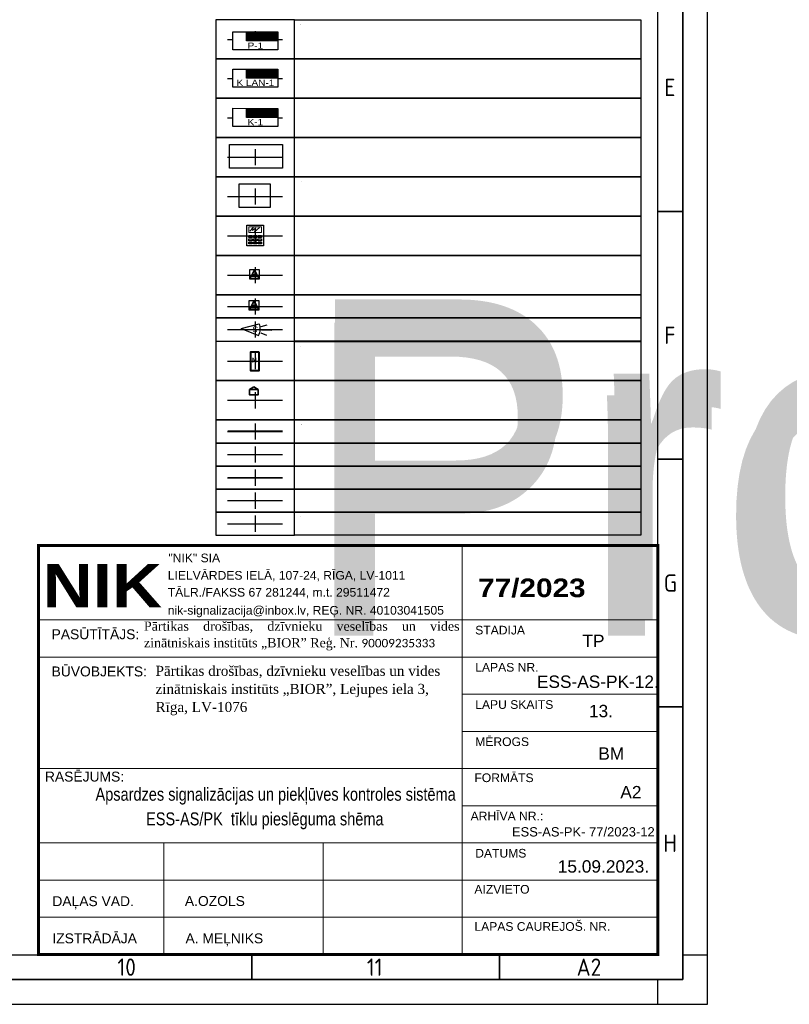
# Model space of a CAD drawing. Header units: millimetres. Extents: x -1662057 to -197461, y -941126 to 63888.
# Tile 11 of 209: x -1567397 to -1546318, y -899164 to -872208. Entities that reach past the tile are written whole.
import ezdxf
from ezdxf.enums import TextEntityAlignment as Align

# ---------------------------------------------------------------- set-up
doc = ezdxf.new("R2018")
doc.units = ezdxf.units.MM
doc.set_wipeout_variables(frame=1)
doc.layers.get('0').update_dxf_attribs({"linetype": 'CONTINUOUS'})
for name, color, linetype, lineweight in [('00_rāmis', 7, 'CONTINUOUS', 18), ('00_text_rakstlaukums', 7, 'CONTINUOUS', 18), ('00_tieva', 7, 'CONTINUOUS', 15), ('AS_detektori', 234, 'CONTINUOUS', 15), ('AS_kabelis', 16, 'CONTINUOUS', 15), ('Titlebox', 7, 'CONTINUOUS', 9), ('Vājstrāvas tīkls', 5, 'CONTINUOUS', 30)]:
    doc.layers.add(name, color=color, linetype=linetype, lineweight=lineweight)
for name, color, linetype in [('Apsardze', 5, 'CONTINUOUS'), ('ESS AS', 5, 'CONTINUOUS'), ('ESS_AS_iekartas', 102, 'CONTINUOUS'), ('PDF_Geometry', 7, 'CONTINUOUS'), ('Rasējuma lapa', 7, 'CONTINUOUS'), ('VS AS', 7, 'CONTINUOUS'), ('VS-AS_Iekartas', 5, 'CONTINUOUS'), ('VS_Apzimejumi', 7, 'CONTINUOUS')]:
    doc.layers.add(name, color=color, linetype=linetype)
doc.layers.add('VS_Info', color=21, linetype='CONTINUOUS', plot=False)
doc.styles.add('ARIAL', font='arialbd.ttf')
doc.styles.add('Arial_baltic', font='arial.ttf')
doc.styles.add('Bold', font='ariblk.ttf', dxfattribs={"height": 60})
doc.styles.add('Calibri', font='calibri.ttf')
doc.styles.add('DEL_Arial Narrow', font='ARIALN.TTF')
doc.styles.add('ISO', font='iso')
doc.styles.add('ROMANS', font='arial.ttf', dxfattribs={"width": 0.8, "oblique": 15})
doc.styles.add('WMF-Arial0', font='arialbd.ttf')

# ---------------------------------------------------------------- blocks, each defined once
blk = doc.blocks.new('A2_L')
at = {"layer": 'Rasējuma lapa'}
for p, q in [((0, 0), (0, 420)), ((-5, 10), (0, 10)), ((-10, 0), (-10, 5)), ((-594, 0), (0, 0))]:
    blk.add_line(p, q, dxfattribs=at)
at = {"layer": 'Rasējuma lapa', "lineweight": 35}
for p, q in [((-5, 5), (-5, 415)), ((-5, 160), (-10, 160)), ((-5, 110), (-10, 110)), ((-5, 60), (-10, 60)), ((-92, 5), (-92, 10)), ((-42, 5), (-42, 10)), ((-579, 5), (-5, 5))]:
    blk.add_line(p, q, dxfattribs=at)
at = {"layer": 'Rasējuma lapa', "lineweight": 30}
for p, q in [((-10, 10), (-10, 410)), ((-574, 10), (-10, 10))]:
    blk.add_line(p, q, dxfattribs=at)
at = {"layer": 'Rasējuma lapa', "style": 'ISO'}
for s, p in [('E', (-8.72, 183.25)), ('F', (-8.72, 133.25)), ('G', (-8.81, 83.25)), ('H', (-8.9, 30.75)), ('10', (-119.1, 5.75)), ('11', (-68.75, 5.75)), ('A2', (-26.41, 5.75))]:
    blk.add_text(s, height=3.5, dxfattribs=at).set_placement(p)
blk = doc.blocks.new('*U1302')
at = {"layer": 'Rasējuma lapa'}
blk.add_blockref('A2_L', (0, 0), dxfattribs=at)
blk = doc.blocks.new('*U1709')
at = {"layer": 'VS_Apzimejumi', "ltscale": 25}
blk.add_lwpolyline([(-1700, 0), (-1700, -850), (0, -850), (0, 0), (-1700, 0)], dxfattribs=at)
at = {"layer": 'VS_Apzimejumi'}
blk.add_lwpolyline([(0, 0), (7500, 0), (7500, -850), (0, -850), (0, 0)], dxfattribs=at)
at = {"layer": 'VS_Info'}
blk.add_line((-1445, -425), (-255, -425), dxfattribs=at)
blk.add_lwpolyline([(-850, -250), (-850, -600)], dxfattribs=at)
at = {"lineweight": 30, "flags": 104}
blk.add_attdef('NOSAUKUMS', text='', height=200, dxfattribs=at).set_placement((121, -99), align=Align.TOP_LEFT)
blk = doc.blocks.new('*U1710')
at = {"layer": 'VS_Apzimejumi', "ltscale": 25}
blk.add_lwpolyline([(-1700, 0), (-1700, -500), (0, -500), (0, 0), (-1700, 0)], dxfattribs=at)
at = {"layer": 'VS_Apzimejumi'}
blk.add_lwpolyline([(0, 0), (7500, 0), (7500, -500), (0, -500), (0, 0)], dxfattribs=at)
at = {"layer": 'VS_Info'}
blk.add_line((-1445, -250), (-255, -250), dxfattribs=at)
blk.add_lwpolyline([(-850, -75), (-850, -425)], dxfattribs=at)
at = {"lineweight": 30, "flags": 104}
blk.add_attdef('NOSAUKUMS', text='', height=200, dxfattribs=at).set_placement((121, -99), align=Align.TOP_LEFT)
blk = doc.blocks.new('*U2829')
at = {"layer": 'Vājstrāvas tīkls', "color": 234, "lineweight": 9}
for p, q in [((-140, 385), (-54, 479)), ((-54, 479), (-72, 402)), ((-72, 402), (15, 478)), ((-13, 367), (118, 481)), ((15, 478), (-13, 367))]:
    blk.add_line(p, q, dxfattribs=at)
at = {"layer": 'Vājstrāvas tīkls', "color": 234, "lineweight": 15, "ltscale": 0.05}
blk.add_lwpolyline([(-217, 542), (217, 542), (217, 0), (-217, 0)], close=True, dxfattribs=at)
at = {"layer": 'Vājstrāvas tīkls', "color": 234, "lineweight": 25, "ltscale": 0.05}
for points in [[(-217, 542), (217, 542), (217, 0), (-217, 0)], [(-164, 268), (-77, 268), (-77, 217), (-164, 217)], [(-44, 268), (44, 268), (44, 217), (-44, 217)], [(77, 268), (164, 268), (164, 217), (77, 217)], [(-164, 184), (-77, 184), (-77, 133), (-164, 133)], [(-164, 100), (-77, 100), (-77, 49), (-164, 49)], [(-44, 184), (44, 184), (44, 133), (-44, 133)], [(-44, 100), (44, 100), (44, 49), (-44, 49)], [(77, 184), (164, 184), (164, 133), (77, 133)], [(77, 100), (164, 100), (164, 49), (77, 49)]]:
    blk.add_lwpolyline(points, close=True, dxfattribs=at)
at = {"layer": 'Vājstrāvas tīkls', "color": 234, "lineweight": 9, "ltscale": 0.05}
blk.add_lwpolyline([(-164, 502), (164, 502), (164, 354), (-164, 354)], close=True, dxfattribs=at)
at = {"layer": 'AS_detektori', "lineweight": 5, "style": 'ARIAL'}
blk.add_attdef('KEYPAD', text='', height=188, dxfattribs=at).set_placement((-596, 331), align=Align.CENTER)
blk = doc.blocks.new('DEL_VS-AS_kontroles_panelis')
blk.add_wipeout([(-326, 261), (326, 261), (326, -1), (-326, -1)]).dxf.layer = 'AS_kabelis'
at = {"layer": 'VS-AS_Iekartas', "color": 0}
for p, q in [((-325, 260), (325, 260)), ((-325, 0), (-325, 260)), ((-130, 252), (-122, 260)), ((-130, 229), (-99, 260)), ((-130, 207), (-77, 260)), ((-130, 184), (-54, 260)), ((-130, 162), (-32, 260)), ((-130, 139), (-9, 260)), ((-18, 130), (-130, 242)), ((-40, 130), (-130, 220)), ((-63, 130), (-130, 197)), ((-85, 130), (-130, 175)), ((-108, 130), (-130, 152)), ((5, 130), (-125, 260)), ((-117, 130), (13, 260)), ((27, 130), (-103, 260)), ((-95, 130), (35, 260)), ((50, 130), (-80, 260)), ((-72, 130), (58, 260)), ((72, 130), (-58, 260)), ((-50, 130), (80, 260)), ((95, 130), (-35, 260)), ((-27, 130), (103, 260)), ((117, 130), (-13, 260)), ((-5, 130), (125, 260)), ((139, 130), (9, 260)), ((18, 130), (148, 260)), ((162, 130), (32, 260)), ((40, 130), (170, 260)), ((184, 130), (54, 260)), ((63, 130), (193, 260)), ((207, 130), (77, 260)), ((85, 130), (215, 260)), ((229, 130), (99, 260)), ((108, 130), (238, 260)), ((252, 130), (122, 260)), ((130, 130), (260, 260)), ((274, 130), (144, 260)), ((152, 130), (282, 260)), ((297, 130), (167, 260)), ((175, 130), (305, 260)), ((319, 130), (189, 260)), ((197, 130), (325, 258)), ((325, 146), (211, 260)), ((220, 130), (325, 235)), ((325, 169), (234, 260)), ((242, 130), (325, 213)), ((325, 191), (256, 260)), ((265, 130), (325, 190)), ((325, 214), (279, 260)), ((287, 130), (325, 168)), ((325, 236), (301, 260)), ((310, 130), (325, 145)), ((325, 259), (324, 260)), ((325, 260), (325, 0)), ((325, 0), (-325, 0))]:
    blk.add_line(p, q, dxfattribs=at)
blk.add_lwpolyline([(-130, 260), (325, 260), (325, 130), (-130, 130)], close=True, dxfattribs=at)
at = {"layer": 'VS-AS_Iekartas', "color": 0, "style": 'DEL_Arial Narrow', "width": 1.4}
blk.add_attdef('TIPS', text='', height=90, dxfattribs=at).set_placement((0, -10), align=Align.BOTTOM_CENTER)
blk = doc.blocks.new('smk')
at = {"layer": 'Apsardze'}
for p, q in [((-200, 0), (-200, 200)), ((-200, 0), (-100, 200)), ((-200, 200), (0, 200)), ((0, 0), (-200, 0)), ((-100, 200), (0, 0)), ((0, 200), (0, 0))]:
    blk.add_line(p, q, dxfattribs=at)
at = {"layer": 'Apsardze', "linetype": 'ByBlock'}
for p, q in [((-188, 25), (-13, 25)), ((-170, 60), (-30, 60)), ((-152, 96), (-48, 96)), ((-135, 131), (-65, 131)), ((-117, 166), (-83, 166))]:
    blk.add_line(p, q, dxfattribs=at)
blk = doc.blocks.new('pir')
at = {"layer": 'Apsardze'}
for p, q in [((-530, 1), (-797, 1)), ((-512, 81), (-665, 133)), ((0, 0), (-457, 153)), ((0, 0), (-457, -152)), ((-512, -84), (-662, -135))]:
    blk.add_line(p, q, dxfattribs=at)
blk.add_arc((-151, 1), 342, 153.6522, 206.5245, dxfattribs=at)

msp = doc.modelspace()

# ---------------------------------------------------------------- linework, layer by layer
at = {"layer": '00_rāmis'}
for p, q in [((-1549919.12547, -886602.51897), (-1566878.21689, -886602.51892)), ((-1549919.12232, -886602.51897), (-1566878.21374, -886602.51892))]:
    msp.add_line(p, q, dxfattribs=at)
at = {"layer": '00_rāmis', "const_width": 84.79564}
msp.add_lwpolyline([(-1566878.22424, -897799.58659), (-1549919.12232, -897799.58659), (-1549919.12232, -886602.51897), (-1566878.22424, -886602.51897)], close=True, dxfattribs=at)
at = {"layer": '00_tieva'}
for p, q in [((-1555277.78495, -897799.58886), (-1555277.78495, -886602.51892)), ((-1549919.12547, -888638.43848), (-1566878.21565, -888638.42278)), ((-1555277.79416, -897799.58886), (-1555277.79416, -888638.43848)), ((-1566878.2166, -889657.10648), (-1549919.13468, -889657.10648)), ((-1549919.12547, -890675.48326), (-1555277.79416, -890675.48325)), ((-1555277.79416, -891694.1562), (-1549919.13468, -891694.1562)), ((-1549919.12547, -892711.40278), (-1566878.22027, -892711.40272)), ((-1555277.79416, -893730.07571), (-1549919.13468, -893730.07571)), ((-1566878.22171, -894747.32224), (-1549919.12547, -894747.32229)), ((-1566878.22171, -894747.32224), (-1549919.12547, -894747.32229)), ((-1563446.57429, -897799.58726), (-1563446.57429, -894747.32224)), ((-1559083.42822, -897799.58838), (-1559083.42822, -894747.32224)), ((-1555548.1696, -895764.85409), (-1566878.22248, -895764.85409)), ((-1566878.22171, -895764.85409), (-1549919.12547, -895764.85414)), ((-1555548.1696, -895764.85409), (-1566742.54485, -895764.85409)), ((-1555548.1696, -896782.38593), (-1566878.22248, -896782.38593)), ((-1549919.12547, -896782.38599), (-1566742.54485, -896782.38593))]:
    msp.add_line(p, q, dxfattribs=at)
at = {"layer": 'ESS AS', "color": 1, "lineweight": 35, "ltscale": 2, "transparency": 33554687}
for p, q in [((-1560984.11172, -882259.70546), (-1561098.29001, -882334.60765)), ((-1560981.73247, -882259.70546), (-1560867.55418, -882334.60765))]:
    msp.add_line(p, q, dxfattribs=at)
at = {"layer": 'ESS AS', "color": 5, "lineweight": 40, "ltscale": 2, "transparency": 33554687}
msp.add_lwpolyline([(-1560848.76673, -881300.63828), (-1560848.76673, -881821.83938), (-1561066.51608, -881821.83938), (-1561066.51608, -881300.63828)], close=True, dxfattribs=at)
at = {"layer": 'ESS AS', "color": 1, "lineweight": 35, "ltscale": 2, "transparency": 33554687}
msp.add_lwpolyline([(-1561098.41839, -882334.74218), (-1560868.13615, -882334.74218), (-1560868.13615, -882481.23452), (-1561098.41839, -882481.23452)], close=True, dxfattribs=at)
at = {"layer": 'ESS AS', "color": 5, "transparency": 33554687, "const_width": 31.64062}
for points in [[(-1561702.05511, -883469.38819), (-1560195.96136, -883469.38819)], [(-1561702.05511, -884110.63819), (-1560195.96136, -884110.63819)]]:
    msp.add_lwpolyline(points, dxfattribs=at)
at = {"layer": 'ESS AS', "color": 6, "transparency": 33554687, "const_width": 31.64062}
for points in [[(-1561702.05511, -884746.26205), (-1560195.96136, -884746.26205)], [(-1561702.05511, -885373.9895), (-1560195.96136, -885373.9895)]]:
    msp.add_lwpolyline(points, dxfattribs=at)
at = {"layer": 'ESS AS', "color": 1, "transparency": 33554687, "const_width": 31.64062}
msp.add_lwpolyline([(-1561702.05511, -886014.46282), (-1560195.96136, -886014.46282)], dxfattribs=at)
at = {"layer": 'ESS_AS_iekartas', "color": 5, "lineweight": 30}
msp.add_lwpolyline([(-1561649.47759, -875623.09373), (-1560201.20748, -875623.09373), (-1560201.20748, -876276.14057), (-1561649.47759, -876276.14057)], close=True, dxfattribs=at)
at = {"layer": 'ESS_AS_iekartas', "color": 6, "lineweight": 30}
msp.add_lwpolyline([(-1561385.68595, -876698.8862), (-1560538.14447, -876698.8862), (-1560538.14447, -877351.93303), (-1561385.68595, -877351.93303)], close=True, dxfattribs=at)
at = {"layer": 'PDF_Geometry', "lineweight": 9}
msp.add_lwpolyline([(-1566528.86065, -886583.71032), (-1549916.38746, -886583.71032)], dxfattribs=at)

# ---------------------------------------------------------------- block references
at = {"layer": 'ESS AS', "transparency": 33554687}
ref = msp.add_blockref('*U1709', (-1559873.22698, -872207.8834), dxfattribs=dict(at, xscale=1.265625, yscale=1.265625, zscale=1.265625))
lines = msp.add_mtext('Projekt. 8 zonu paplāšinātājs Integriti - 8 Zone UniBus,\\PINTG-996500PCB&KIT', dxfattribs={"layer": '0', "insert": (-1559720.39465, -872333.01867), "char_height": 2.5, "attachment_point": 1})
ref.add_attrib('NOSAUKUMS', '', (-1559720.39465, -872333.01867), dxfattribs={"flags": 104}).embed_mtext(lines)
ref = msp.add_blockref('*U1709', (-1559873.22698, -873283.68308), dxfattribs=dict(at, xscale=1.265625, yscale=1.265625, zscale=1.265625))
lines = msp.add_mtext('Projekt. divu durvju kontrolieris Intelligent LAN Access\\PModule. INTG-996018PCB&K', dxfattribs={"layer": '0', "insert": (-1559720.39465, -873408.81834), "char_height": 2.5, "attachment_point": 1})
ref.add_attrib('NOSAUKUMS', '', (-1559720.39465, -873408.81834), dxfattribs={"flags": 104}).embed_mtext(lines)
ref = msp.add_blockref('*U1709', (-1559873.22698, -874359.47965), dxfattribs=dict(at, xscale=1.265625, yscale=1.265625, zscale=1.265625))
lines = msp.add_mtext('Projekt. UniBus Divu durvju kontrolieris-paplāšinātājs \\PINTG-996535PCB&K', dxfattribs={"layer": '0', "insert": (-1559720.39465, -874484.61491), "char_height": 2.5, "attachment_point": 1})
ref.add_attrib('NOSAUKUMS', '', (-1559720.39465, -874484.61491), dxfattribs={"flags": 104}).embed_mtext(lines)
ref = msp.add_blockref('*U1709', (-1559873.22698, -875435.13666), dxfattribs=dict(at, xscale=1.265625, yscale=1.265625, zscale=1.265625))
lines = msp.add_mtext('Projekt. metāliskā kārba ar barošanas bloku 8A \\PINTG-995203PE8EU', dxfattribs={"layer": '0', "insert": (-1559720.39465, -875560.27193), "char_height": 2.5, "attachment_point": 1})
ref.add_attrib('NOSAUKUMS', '', (-1559720.39465, -875560.27193), dxfattribs={"flags": 104}).embed_mtext(lines)
ref = msp.add_blockref('*U1709', (-1559873.22698, -876510.92913), dxfattribs=dict(at, xscale=1.265625, yscale=1.265625, zscale=1.265625))
lines = msp.add_mtext('Projekt. metāliskā kārba ar barošanas bloku 3A \\PINTG-995201PEEU3', dxfattribs={"layer": '0', "insert": (-1559720.39465, -876636.06439), "char_height": 2.5, "attachment_point": 1})
ref.add_attrib('NOSAUKUMS', '', (-1559720.39465, -876636.06439), dxfattribs={"flags": 104}).embed_mtext(lines)
ref = msp.add_blockref('*U1709', (-1559873.22698, -877586.71505), dxfattribs=dict(at, xscale=1.265625, yscale=1.265625, zscale=1.265625))
lines = msp.add_mtext('Projekt. LCD vadības tastatūra Prisma Terminal \\Pfor Integriti - White INTG-996400', dxfattribs={"layer": '0', "insert": (-1559720.39465, -877711.85032), "char_height": 2.5, "attachment_point": 1})
ref.add_attrib('NOSAUKUMS', '', (-1559720.39465, -877711.85032), dxfattribs={"flags": 104}).embed_mtext(lines)
ref = msp.add_blockref('*U2829', (-1560949.00823, -878399.71431), dxfattribs=dict(at, xscale=1.0418625, yscale=1.0418625, zscale=1.0418625))
lines = msp.add_mtext('VP ', dxfattribs={"layer": 'AS_detektori', "lineweight": 5, "insert": (-1561569.65829, -878054.89995), "char_height": 2.5, "attachment_point": 1, "bg_fill": 3, "box_fill_scale": 1, "bg_fill_color": 256, "bg_fill_transparency": 0})
ref.add_attrib('KEYPAD', '', (-1561569.65829, -878054.89995), dxfattribs={"flags": 104}).embed_mtext(lines)
ref = msp.add_blockref('*U1709', (-1559873.22698, -878662.47815), dxfattribs=dict(at, xscale=1.265625, yscale=1.265625, zscale=1.265625))
lines = msp.add_mtext('Projekt. magnētiskais kontakts vārtiem, uzliekamais, \\Pnostrādāšanas attālums 7.3 cm ar plāksni MS-55', dxfattribs={"layer": '0', "insert": (-1559720.39465, -878787.61342), "char_height": 2.5, "attachment_point": 1})
ref.add_attrib('NOSAUKUMS', '', (-1559720.39465, -878787.61342), dxfattribs={"flags": 104}).embed_mtext(lines)
ref = msp.add_blockref('*U1710', (-1559873.22698, -879741.77144), dxfattribs=dict(at, xscale=1.265625, yscale=1.265625, zscale=1.265625))
lines = msp.add_mtext('Projekt. durvju magnētiskie kontakti ZDD-417M', dxfattribs={"layer": '0', "insert": (-1559720.39465, -879866.90671), "char_height": 8762.180394, "attachment_point": 1})
ref.add_attrib('NOSAUKUMS', '', (-1559720.39465, -879866.90671), dxfattribs={"flags": 104}).embed_mtext(lines)
ref = msp.add_blockref('*U1710', (-1559873.22698, -880374.40164), dxfattribs=dict(at, xscale=1.265625, yscale=1.265625, zscale=1.265625))
lines = msp.add_mtext('Projekt. kombinētajs detektors TITAN GB', dxfattribs={"layer": '0', "insert": (-1559720.39465, -880499.53691), "char_height": 8572.5175739, "attachment_point": 1})
ref.add_attrib('NOSAUKUMS', '', (-1559720.39465, -880499.53691), dxfattribs={"flags": 104}).embed_mtext(lines)
ref = msp.add_blockref('*U1709', (-1559873.22698, -881014.31582), dxfattribs=dict(at, xscale=1.265625, yscale=1.265625, zscale=1.265625))
lines = msp.add_mtext('Projekt. Karšu nolāsītājs ar kodu šifrātoru \\P(datu protokols E-Marim un RS485) INTG-994725', dxfattribs={"layer": '0', "insert": (-1559720.39465, -881139.45108), "char_height": 2.5, "attachment_point": 1})
ref.add_attrib('NOSAUKUMS', '', (-1559720.39465, -881139.45108), dxfattribs={"flags": 104}).embed_mtext(lines)
ref = msp.add_blockref('*U1709', (-1559873.22698, -882089.98916), dxfattribs=dict(at, xscale=1.265625, yscale=1.265625, zscale=1.265625))
lines = msp.add_mtext('Projekt. elektromagnētiskais sprūds, normāli atvērts (NO)\\PEff-Eff, 12/24Vdc, Eff-Eff 138W.13-----E91', dxfattribs={"layer": '0', "insert": (-1559720.39465, -882215.12442), "char_height": 2.5, "attachment_point": 1})
ref.add_attrib('NOSAUKUMS', '', (-1559720.39465, -882215.12442), dxfattribs={"flags": 104}).embed_mtext(lines)
ref = msp.add_blockref('*U1710', (-1559873.22698, -883164.2308), dxfattribs=dict(at, xscale=1.265625, yscale=1.265625, zscale=1.265625))
lines = msp.add_mtext('Projekt. kabelis (magnētkontaktiem) CQR 4x0,22', dxfattribs={"layer": '0', "insert": (-1559720.39465, -883289.36607), "char_height": 2.5, "attachment_point": 1})
ref.add_attrib('NOSAUKUMS', '', (-1559720.39465, -883289.36607), dxfattribs={"flags": 104}).embed_mtext(lines)
ref = msp.add_blockref('*U1710', (-1559873.22698, -883797.0433), dxfattribs=dict(at, xscale=1.265625, yscale=1.265625, zscale=1.265625))
lines = msp.add_mtext('Projekt. kabelis (kustības detektoriem) CQR 8x0,22', dxfattribs={"layer": '0', "insert": (-1559720.39465, -883922.17857), "char_height": 2.5, "attachment_point": 1})
ref.add_attrib('NOSAUKUMS', '', (-1559720.39465, -883922.17857), dxfattribs={"flags": 104}).embed_mtext(lines)
ref = msp.add_blockref('*U1710', (-1559873.22698, -884429.8558), dxfattribs=dict(at, xscale=1.265625, yscale=1.265625, zscale=1.265625))
lines = msp.add_mtext('Projekt. kabelis (tastatūrām) Cat5e FTP 4x2x0.5', dxfattribs={"layer": '0', "insert": (-1559720.39465, -884554.99107), "char_height": 2.5, "attachment_point": 1})
ref.add_attrib('NOSAUKUMS', '', (-1559720.39465, -884554.99107), dxfattribs={"flags": 104}).embed_mtext(lines)
ref = msp.add_blockref('*U1710', (-1559873.22698, -885057.58325), dxfattribs=dict(at, xscale=1.265625, yscale=1.265625, zscale=1.265625))
lines = msp.add_mtext('Projekt. kabelis (panelim) Cat5e FTP  4x2x0.5', dxfattribs={"layer": '0', "insert": (-1559720.39465, -885182.71852), "char_height": 2.5, "attachment_point": 1})
ref.add_attrib('NOSAUKUMS', '', (-1559720.39465, -885182.71852), dxfattribs={"flags": 104}).embed_mtext(lines)
ref = msp.add_blockref('*U1710', (-1559873.22698, -885690.00744), dxfattribs=dict(at, xscale=1.265625, yscale=1.265625, zscale=1.265625))
lines = msp.add_mtext('Projekt. kabelis (sprūdam) Omy 2x1.0', dxfattribs={"layer": '0', "insert": (-1559720.39465, -885815.14271), "char_height": 2.5, "attachment_point": 1})
ref.add_attrib('NOSAUKUMS', '', (-1559720.39465, -885815.14271), dxfattribs={"flags": 104}).embed_mtext(lines)
at = {"layer": 'Rasējuma lapa', "xscale": 135.6730224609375, "yscale": 135.6730224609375, "zscale": 135.6730224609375}
msp.add_blockref('*U1302', (-1548560.09211, -899163.79365), dxfattribs=at)
at = {"layer": 'VS AS', "xscale": 1.318359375, "yscale": 1.318359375, "zscale": 1.318359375}
for p in [(-1560833.99003, -879312.64167), (-1560843.45003, -880157.75904)]:
    msp.add_blockref('smk', p, dxfattribs=at)
at = {"layer": 'VS AS', "xscale": 1.0546875, "yscale": 1.0546875, "zscale": 1.0546875, "rotation": 176.8636173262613}
msp.add_blockref('pir', (-1561327.68092, -880665.10796), dxfattribs=at)

# ---------------------------------------------------------------- texts
at = {"layer": '00_rāmis'}
for s, height, style, p in [('"NIK" SIA', 237.444202, 'Arial_baltic', (-1563322.57202, -887061.95429)), ('LIELVĀRDES IELĀ, 107-24, RĪGA, LV-1011', 237.4442015, 'Arial_baltic', (-1563341.08662, -887538.52069)), ('77/2023', 508.773834, 'Bold', (-1554839.50599, -888016.53074)), ('TĀLR./FAKSS 67 281244, m.t. 29511472', 237.4442015, 'Arial_baltic', (-1563341.08662, -888002.50646)), ('nik-signalizacija@inbox.lv, REĢ. NR. 40103041505', 237.4442015, 'Arial_baltic', (-1563341.08662, -888495.73307)), ('PASŪTĪTĀJS:', 271.3460449, 'Arial_baltic', (-1566522.8203, -889168.25007)), ('PASŪTĪTĀJS:', 271.3460449, 'Arial_baltic', (-1566522.81109, -889168.25007)), ('STADIJA', 237.444202, 'Arial_baltic', (-1554920.44295, -889038.45364)), ('TP', 338.3346, 'Arial_baltic', (-1551984.21262, -889382.92409)), ('LAPAS NR.', 237.444202, 'Arial_baltic', (-1554920.44295, -890055.98549)), ('BŪVOBJEKTS:', 271.3460449, 'Arial_baltic', (-1566522.81006, -890186.6219)), ('ESS-AS-PK-12. ', 338.3345998, 'Arial_baltic', (-1553229.62307, -890501.0406)), ('LAPU SKAITS', 237.4442015, 'Arial_baltic', (-1554920.44295, -891075.50336)), ('13.', 338.3346, 'Arial_baltic', (-1551805.10739, -891303.57302)), ('MĒROGS', 237.444202, 'Arial_baltic', (-1554920.44295, -892093.32048)), ('BM', 339.182556, 'Arial_baltic', (-1551549.73614, -892468.36229)), ('RASĒJUMS:', 271.346045, 'Arial_baltic', (-1566705.01511, -893064.87652)), ('FORMĀTS', 237.444202, 'Arial_baltic', (-1554943.07561, -893080.28078)), ('A2', 339.182556, 'Arial_baltic', (-1550946.57305, -893525.06765)), ('ARHĪVA NR.:', 237.4442015, 'Arial_baltic', (-1555046.59928, -894128.7839)), ('ESS-AS-PK- 77/2023-12', 254.3869171, 'Arial_baltic', (-1553915.67862, -894569.1883)), ('DATUMS', 237.444202, 'Arial_baltic', (-1554920.44201, -895146.58413)), ('15.09.2023.', 339.1825562, 'Arial_baltic', (-1552660.61783, -895558.8386)), ('AIZVIETO', 237.444202, 'Arial_baltic', (-1554942.91197, -896134.49007)), ('DAĻAS VAD.', 271.346045, 'Arial_baltic', (-1566501.96272, -896476.22076)), ('A.OZOLS', 271.346045, 'Arial_baltic', (-1562871.86108, -896471.49084)), ('LAPAS CAUREJOŠ. NR.', 237.4442015, 'Arial_baltic', (-1554942.91254, -897152.18029)), ('IZSTRĀDĀJA', 271.346045, 'Arial_baltic', (-1566501.96272, -897493.7526)), ('A. MEĻNIKS', 271.346045, 'Arial_baltic', (-1562855.19803, -897493.75327))]:
    msp.add_text(s, height=height, dxfattribs=dict(at, style=style)).set_placement(p)
at = {"layer": '00_rāmis', "color": 5, "style": 'Bold'}
msp.add_text('NIK', height=1187.138947, dxfattribs=at).set_placement((-1566768.23078, -888294.94315))
at = {"layer": '00_text_rakstlaukums', "style": 'Arial_baltic', "width": 0.8}
for s, p in [('Apsardzes signalizācijas un piekļūves kontroles sistēma', (-1565319.99307, -893589.88773)), ('ESS-AS/PK  tīklu pieslēguma shēma', (-1563934.48389, -894265.3889))]:
    msp.add_text(s, height=356.141684, dxfattribs=at).set_placement(p)
at = {"layer": 'ESS AS', "color": 5, "transparency": 33554687, "style": 'WMF-Arial0'}
msp.add_text('N', height=133.25214, dxfattribs=at).set_placement((-1561038.2755, -881598.26916))
at = {"layer": 'Titlebox', "attachment_point": 1, "style": 'Calibri'}
for s, insert, char_height, width in [('\\pxa0.66667,sm1.07917,qj;{\\fTimes New Roman|b0|i0|c186|p18;Pārtikas drošības, dzīvnieku veselības un vides zinātniskais institūts „BIOR” Reģ. Nr. \\fCalibri|b0|i0|c0|p34;\\H0.91667x;90009235333}', (-1563993.66195, -888683.74013), 253.125, 8617.8480245), ('\\pxa0.66667,sm1.07917;{\\fTimes New Roman|b0|i0|c186|p18;\\H0.91667x;Pārtikas drošības, dzīvnieku veselības un vides zinātniskais institūts „BIOR”, \\fTimes New Roman|b0|i0|c0|p18;Lejupes iela 3, \\fTimes New Roman|b0|i0|c186|p18;\\PRīga, \\fTimes New Roman|b0|i0|c0|p18;LV-1076\\fCalibri|b0|i0|c0|p34;\\P\\pa0.25,s*,ql;\\fTimes New Roman|b0|i0|c0|p18; }', (-1563675.92886, -889896.41561), 300, 8475.0517374)]:
    msp.add_mtext(s, dxfattribs=dict(at, insert=insert, char_height=char_height, width=width))
at = {"layer": 'VS AS', "color": 5, "style": 'ROMANS'}
msp.add_text('S', height=158.20312, rotation=176.863617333, dxfattribs=at).set_placement((-1560870.03276, -880607.69807, 875.19667))

# ---------------------------------------------------------------- next in the draw order: block references
at = {"layer": 'ESS AS', "color": 116, "true_color": 0x136734, "transparency": 33554687}
ref = msp.add_blockref('DEL_VS-AS_kontroles_panelis', (-1560941.24582, -873036.07062), dxfattribs=dict(at, xscale=1.8984375, yscale=1.8984375, zscale=1.8984375, rotation=359.9240141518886))
ref.add_attrib('TIPS', 'P-1', dxfattribs={"layer": 'VS-AS_Iekartas', "height": 170.859375, "rotation": 359.92401415, "style": 'DEL_Arial Narrow', "width": 1.4}).set_placement((-1560941.271, -873055.05498), align=Align.BOTTOM_CENTER)
at = {"layer": 'ESS AS', "color": 5, "transparency": 33554687}
ref = msp.add_blockref('DEL_VS-AS_kontroles_panelis', (-1560941.24582, -874052.65127), dxfattribs=dict(at, xscale=1.8984375, yscale=1.8984375, zscale=1.8984375, rotation=359.9240141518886))
ref.add_attrib('TIPS', 'K LAN-1', dxfattribs={"layer": 'VS-AS_Iekartas', "height": 170.859375, "rotation": 359.92401415, "style": 'DEL_Arial Narrow', "width": 1.4}).set_placement((-1560941.271, -874071.63563), align=Align.BOTTOM_CENTER)
ref = msp.add_blockref('DEL_VS-AS_kontroles_panelis', (-1560941.24582, -875128.44784), dxfattribs=dict(at, xscale=1.8984375, yscale=1.8984375, zscale=1.8984375, rotation=359.9240141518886))
ref.add_attrib('TIPS', 'K-1', dxfattribs={"layer": 'VS-AS_Iekartas', "height": 170.859375, "rotation": 359.92401415, "style": 'DEL_Arial Narrow', "width": 1.4}).set_placement((-1560941.271, -875147.4322), align=Align.BOTTOM_CENTER)

doc.saveas('drawing.dxf')
